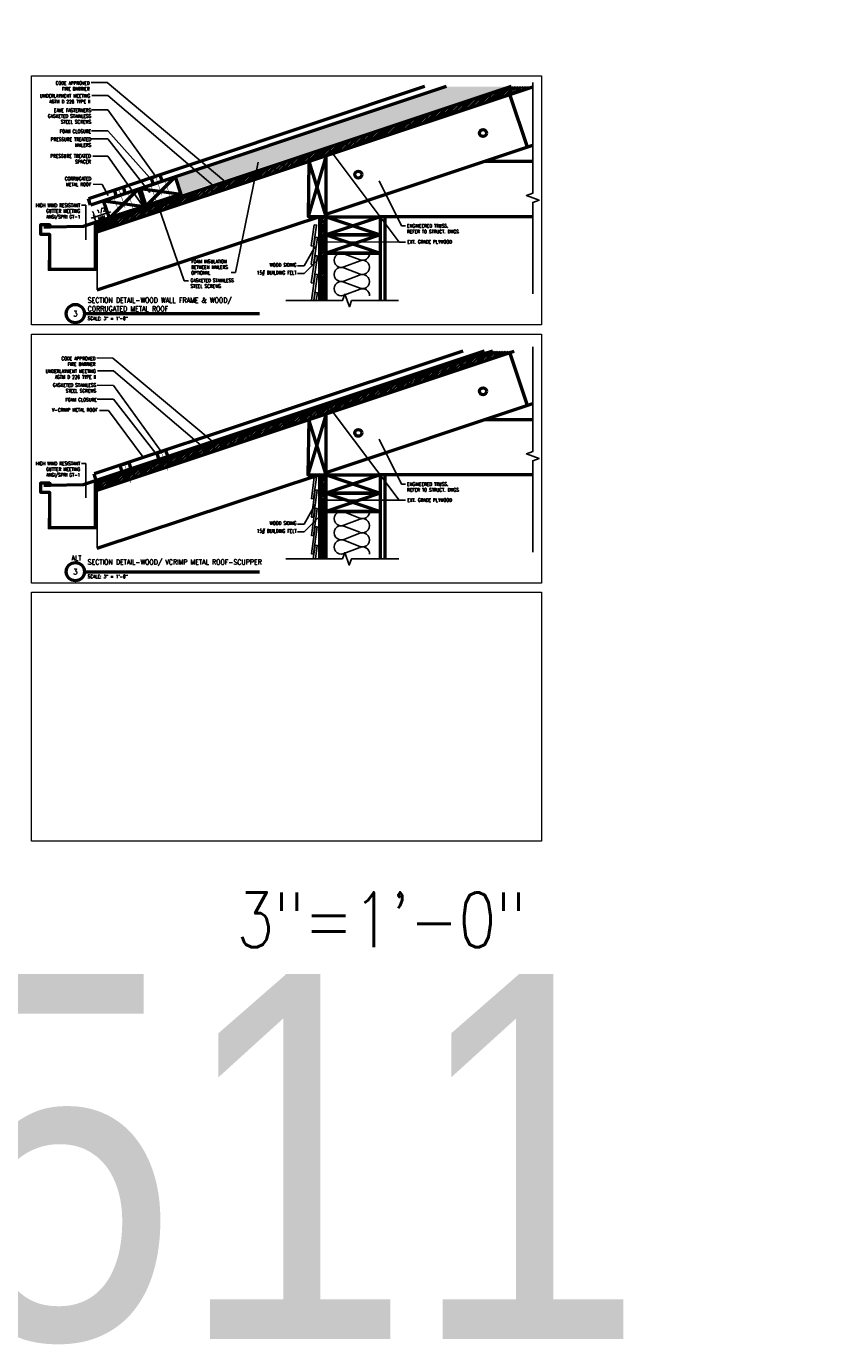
# Model space of a CAD drawing. Header units: inches. Extents: x -3803 to 34213, y -3756 to 4522.
# Tile 64 of 65: x 32812 to 32900, y 3425 to 3570. Entities that reach past the tile are written whole.
import ezdxf
from ezdxf.xclip import XClip

# ---------------------------------------------------------------- set-up
doc = ezdxf.new("R2010")
doc.units = ezdxf.units.IN
doc.header["$LTSCALE"] = 0.011
doc.header["$MEASUREMENT"] = 0
doc.header["$XCLIPFRAME"] = 0
doc.header["$PDMODE"] = 1
doc.layers.get('0').update_dxf_attribs({"linetype": 'CONTINUOUS'})
doc.layers.get('Defpoints').update_dxf_attribs({"linetype": 'CONTINUOUS'})
for name, color, linetype in [('A-elev-5', 5, 'CONTINUOUS'), ('A-elev-8', 8, 'CONTINUOUS'), ('Fasteners', 9, 'CONTINUOUS'), ('Flashing', 5, 'CONTINUOUS'), ('Hatch', 254, 'CONTINUOUS'), ('Object', 7, 'CONTINUOUS'), ('TEXT', 2, 'CONTINUOUS')]:
    doc.layers.add(name, color=color, linetype=linetype)
for name, color, linetype, lineweight in [('A-STAIRS', 3, 'CONTINUOUS', 0), ('A-STRC-IDEN-48', 144, 'CONTINUOUS', 50), ('DIM', 4, 'CONTINUOUS', 13), ('G-HATCH', 8, 'CONTINUOUS', 25), ('G-NOTE', 134, 'CONTINUOUS', 18), ('G-PEN0', 174, 'CONTINUOUS', 13), ('G-PEN2', 8, 'CONTINUOUS', 25), ('G-PEN3', 2, 'CONTINUOUS', 35), ('G-PEN4', 4, 'CONTINUOUS', 50), ('Panels', 6, 'CONTINUOUS', 50)]:
    doc.layers.add(name, color=color, linetype=linetype, lineweight=lineweight)
doc.layers.add('MS_NONPLOT', color=7, linetype='CONTINUOUS', lineweight=0, plot=False)
doc.styles.add('ROM_SML_004', font='ROMANS.shx', dxfattribs={"width": 0.8, "height": 0.375})
doc.styles.add('ROMANS', font='romans.shx')
doc.styles.add('ROMANS-LRG', font='romans.shx', dxfattribs={"width": 0.75, "height": 0.1875})
doc.styles.add('ROMANS_SML_012', font='ROMANS.shx', dxfattribs={"width": 0.8, "height": 1.125})
doc.dimstyles.new('DIM_004', dxfattribs={"dimscale": 4, "dimtxt": 0.09375, "dimasz": 0.09375, "dimexe": 0.125, "dimexo": 0.09375, "dimgap": 0.03125, "dimtad": 1, "dimdec": 4, "dimrnd": 0.0625, "dimzin": 15, "dimdsep": 46, "dimlunit": 4, "dimtxsty": 'ROMANS', "dimblk1": 'ARCHTICK', "dimblk2": 'ARCHTICK', "dimsah": 1, "dimcen": 0.0625, "dimdle": 0.09375, "dimclrd": 256, "dimclre": 256, "dimclrt": 134, "dimadec": 0, "dimazin": 0, "dimtfac": 1, "dimtdec": 4, "dimtix": 1, "dimtmove": 2, "dimatfit": 3, "dimldrblk": 'ARCHTICK', "dimfxl": 1, "dimtvp": 1.2, "dimfrac": 2, "dimtolj": 1, "dimtzin": 15, "dimarcsym": 0})
doc.dimstyles.new('DIM_004 Leader', dxfattribs={"dimscale": 4, "dimtxt": 0.09375, "dimasz": 0.09375, "dimexe": 0.125, "dimexo": 0.09375, "dimgap": 0.03125, "dimtad": 0, "dimjust": 2, "dimdec": 4, "dimrnd": 0.0625, "dimzin": 15, "dimdsep": 46, "dimlunit": 4, "dimtxsty": 'ROMANS', "dimcen": 0.0625, "dimdle": 0.09375, "dimclrd": 256, "dimclre": 256, "dimclrt": 256, "dimadec": 0, "dimazin": 0, "dimtfac": 1, "dimtdec": 4, "dimtix": 1, "dimtmove": 2, "dimatfit": 3, "dimfxl": 1, "dimtvp": 1.2, "dimfrac": 2, "dimtolj": 1, "dimtzin": 15, "dimarcsym": 0})

# ---------------------------------------------------------------- blocks, each defined once
blk = doc.blocks.new('WOOD ROOF SECTION CUT 1')
at = {"layer": 'A-STAIRS', "ltscale": 10, "true_color": 0xc7c8ca}
h = blk.add_hatch(dxfattribs=at)
h.set_pattern_fill('ANSI31', color=9)
h.set_pattern_definition([(45, (-29769.1231, -3788.30889), (-0.08838834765, 0.08838834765), [])])
h.paths.add_polyline_path([(27.59, 16.87), (27.59, 17.67), (-28.03, -0.87), (-28.02, -1.66)])
at = {"layer": 'Hatch', "ltscale": 10, "true_color": 0xc7c8ca}
h = blk.add_hatch(dxfattribs=at)
h.set_pattern_fill('AR-SAND', color=9, scale=0.5)
h.paths.add_polyline_path([(-19.49, 4.35), (27.59, 20.04), (27.59, 17.88), (-18.85, 2.45)])
at = {"color": 3, "ltscale": 10}
for p, q in [((-28.03, -0.87), (27.59, 17.67)), ((-2.63, 6.8), (27.59, 16.87))]:
    blk.add_line(p, q, dxfattribs=at)
at = {"layer": 'DIM', "ltscale": 10}
blk.add_line((-28.03, -8), (-28.03, -1.66), dxfattribs=at)
at = {"layer": 'Fasteners', "const_width": 0.04}
for points in [[(-33.3, -0.77), (-33.48, -0.77), (-33.66, -0.77)], [(-33.3, -1.27), (-33.66, -1.27)], [(-33.48, -1.27), (-33.48, -0.77)]]:
    blk.add_lwpolyline(points, dxfattribs=at)
at = {"layer": 'G-PEN3', "const_width": 0.0239}
for points in [[(-22.11, 1.31), (27.59, 17.88)], [(-28.21, -0.82), (-0.04, 8.58)]]:
    blk.add_lwpolyline(points, dxfattribs=at)
at = {"layer": 'G-PEN4', "ltscale": 10}
for p, q in [((19.07, 7.6), (17.14, 13.39)), ((-2.95, 0.27), (27.59, 10.47)), ((-2.95, 6.7), (-4.95, 0.03)), ((-2.95, 0.03), (-4.84, 6.07)), ((27.59, 6.03), (14.31, 6.03)), ((-19.49, 4.35), (-22.65, 1.18)), ((-23.52, 3), (-26.68, -0.16)), ((-23.28, 3.08), (-18.85, 2.45)), ((-27.31, 1.74), (-22.89, 1.12)), ((-28.03, -8), (-3.64, 0.03)), ((2.95, 0), (-2.95, -2)), ((-2.95, 0), (2.95, -2)), ((2.95, 0.03), (27.59, 0.03)), ((2.95, -2), (-2.95, -4)), ((-2.95, -2), (2.95, -4))]:
    blk.add_line(p, q, dxfattribs=at)
for points in [[(27.59, 16.87), (27.59, 17.67), (-28.03, -0.87), (-28.02, -1.66), (27.59, 16.87)], [(-23.28, 3.08), (-19.49, 4.35), (-18.85, 2.45)]]:
    blk.add_lwpolyline(points, dxfattribs=at)
at = {"layer": 'G-PEN4', "ltscale": 10, "flags": 128}
blk.add_lwpolyline([(-2.95, 0.03), (-2.95, 6.7), (-4.85, 6.06), (-4.95, 0.03)], close=True, dxfattribs=at)
at = {"layer": 'G-PEN4', "ltscale": 10}
for points in [[(-23.28, 3.08), (-19.49, 4.35), (-18.85, 2.45), (-22.65, 1.18)], [(-22.1, 4.27), (-21.15, 4.58), (-20.91, 3.87), (-21.86, 3.56)], [(-27.31, 1.74), (-23.52, 3), (-22.89, 1.1), (-26.68, -0.16)], [(-26.13, 2.92), (-25.18, 3.24), (-24.94, 2.53), (-25.89, 2.21)], [(-2.95, 0), (2.95, 0), (2.95, -2), (-2.95, -2)], [(-2.95, -2), (2.95, -2), (2.95, -4), (-2.95, -4)]]:
    blk.add_lwpolyline(points, close=True, dxfattribs=at)
for centre in [(14.2, 9.16), (0.55, 4.61)]:
    blk.add_circle(centre, 0.375, dxfattribs=at)
at = {"layer": 'Panels'}
for p, q in [((27.59, 20.83), (-28.97, 1.97)), ((27.59, 20.04), (-28.74, 1.26)), ((-28.74, 1.26), (-28.97, 1.97))]:
    blk.add_line(p, q, dxfattribs=at)
for points in [[(-18.92, 2.44), (-29.56, -1.08), (-33.14, -1.16), (-33.85, -1.16)], [(-33.21, -1.9), (-33.21, -5.75), (-28.21, -5.75), (-28.21, -0.82), (-28.21, -0.82)]]:
    blk.add_lwpolyline(points, dxfattribs=at)
blk.add_lwpolyline([(-33.83, -1.02), (-33.21, -1.02, 0.86034), (-33.21, -0.9), (-34.21, -0.9), (-34.21, -1.9), (-33.21, -1.9), (-33.21, -2.71)], format="xyb", dxfattribs=at)
blk = doc.blocks.new('scheme 04')
at = {"layer": 'A-STAIRS', "ltscale": 10, "true_color": 0xc7c8ca}
h = blk.add_hatch(dxfattribs=at)
h.set_pattern_fill('ANSI31', color=9)
h.set_pattern_definition([(45, (-30004.55113, -3730.3617), (-0.08838834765, 0.08838834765), [])])
h.paths.add_polyline_path([(-253.23, -60.03), (-252.48, -60.03), (-252.51, 35.98), (-253.23, 36)])
at = {"layer": 'G-PEN0'}
h = blk.add_hatch(dxfattribs=at)
h.set_pattern_fill('AR-CONC', color=256, scale=0.75, style=0)
h.set_pattern_definition([(50, (-30029.301, -3748.3325), (5.3794514, -0.470641), [0.5625, -6.1875]), (355, (-30029.301, -3748.3325), (-1.040635, 5.641441), [0.45, -4.95]), (100.451444, (-30028.853, -3748.3717), (4.33881635, 5.1707999), [0.4780514, -5.2585658]), (46.1842, (-30029.301, -3746.8325), (8.00431, -1.2413946), [0.84375, -9.28125]), (96.635635, (-30028.634, -3746.936), (7.0099646, 7.3058895), [0.7170776, -7.8878532]), (351.184164, (-30029.301, -3746.8325), (7.0099646, 7.3058895), [0.675, -7.425]), (21, (-30028.551, -3747.2075), (4.4768029, -3.0196417), [0.5625, -6.1875]), (326, (-30028.551, -3747.2075), (1.824865, 5.4386253), [0.45, -4.95]), (71.451445, (-30028.178, -3747.459), (6.3016678, 2.41898365), [0.4780514, -5.2585658]), (37.5, (-30029.3011, -3748.3325), (0.09119891, 2.4967039), [0, -4.89, 0, -5.025, 0, -4.96875]), (7.5, (-30029.3011, -3748.3325), (1.97302153, 2.95808784), [0, -2.865, 0, -4.7775, 0, -1.89375]), (327.5, (-30030.9736, -3748.3325), (4.00366827, -0.16916154), [0, -1.875, 0, -5.85, 0, -7.7625]), (317.5, (-30031.7236, -3748.3325), (4.37389627, 0.75078737), [0, -2.4375, 0, -3.885, 0, -5.5125])])
h.paths.add_polyline_path([(-381.73, 36), (-381.73, 30), (-364.43, 30), (-364.43, 36)])
at = {"layer": 'A-elev-5', "ltscale": 10}
for p, q in [((-381.73, 36), (-364.43, 36)), ((-381.73, 30), (-364.43, 30))]:
    blk.add_line(p, q, dxfattribs=at)
at = {"layer": 'Flashing', "const_width": 0.0239}
for points in [[(-383.67, 36.12), (-364.4, 36.12)], [(-253.36, 36), (-253.36, -60.03)]]:
    blk.add_lwpolyline(points, dxfattribs=at)
at = {"layer": 'G-PEN2'}
for points in [[(-253.8, 35.07), (-254.12, 32.77), (-253.87, 32.74), (-253.55, 35.06)], [(-253.71, 33.72), (-254.12, 30.75), (-253.87, 30.72), (-253.46, 33.7)], [(-253.71, 31.7), (-254.12, 28.74), (-253.87, 28.7), (-253.46, 31.68)], [(-253.71, 29.68), (-254.12, 26.72), (-253.87, 26.68), (-253.46, 29.66)], [(-253.71, 27.66), (-254.12, 24.7), (-253.87, 24.67), (-253.46, 27.65)]]:
    blk.add_lwpolyline(points, close=True, dxfattribs=at)
at = {"layer": 'G-PEN4', "ltscale": 10}
for p, q in [((-253.23, 36), (-253.23, -60.03)), ((-246.09, 35.97), (-246.09, -60.05))]:
    blk.add_line(p, q, dxfattribs=at)
blk.add_lwpolyline([(-252.48, -60.03), (-252.48, 31.97), (-246.58, 31.97), (-246.58, -60.03)], dxfattribs=at)
blk.add_blockref('WOOD ROOF SECTION CUT 1', (-249.53, 35.97))
blk = doc.blocks.new('_ArchTick')
at = {"color": 0, "linetype": 'ByBlock', "const_width": 0.15}
blk.add_lwpolyline([(-0.5, -0.5), (0.5, 0.5)], dxfattribs=at)
blk = doc.blocks.new('*D174')
at = {"layer": 'Defpoints', "color": 0, "ltscale": 10, "transparency": 16777216}
for p in [(-40.64, 13.33), (-39.22, 13.8), (-39, 13.14)]:
    blk.add_point(p, dxfattribs=at)
at = {"layer": 'DIM', "lineweight": -2, "ltscale": 10, "transparency": 16777216}
for p, q in [((-40.42, 12.67), (-39, 13.14)), ((-39.1, 13.44), (-38.84, 12.67)), ((-39, 13.14), (-38.64, 13.26)), ((-40.42, 12.67), (-40.78, 12.55)), ((-40.52, 12.97), (-40.26, 12.19))]:
    blk.add_line(p, q, dxfattribs=at)
at = {"layer": 'DIM', "lineweight": -2, "ltscale": 10, "transparency": 16777216, "xscale": 0.375, "yscale": 0.375, "zscale": 0.375}
for p, rotation in [((-39, 13.14), 198.4349488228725), ((-40.42, 12.67), 18.43494882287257)]:
    blk.add_blockref('_ArchTick', p, dxfattribs=dict(at, rotation=rotation))
at = {"layer": 'DIM', "color": 134, "ltscale": 10, "transparency": 16777216, "insert": (-39.84, 13.3), "char_height": 0.375, "attachment_point": 5, "rotation": 18.4349, "style": 'ROMANS'}
blk.add_mtext('\\A1;1 1/2"', dxfattribs=at)
blk = doc.blocks.new('O')
ref = blk.add_blockref('scheme 04', (371.26, -21.1))
XClip(ref).set_block_clipping_path([(-395.2683086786, 26.8266464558), (-376.5909358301, 43.1458848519)])
blk = doc.blocks.new('2_12_ins')
for p, q in [((-0.678, 2.532), (-1.822, 2.967)), ((-0.678, 2.467), (-1.822, 2.032)), ((-0.678, 1.532), (-1.822, 1.967)), ((-0.678, 1.532), (-1.822, 1.967)), ((-0.678, 1.467), (-1.822, 1.032)), ((-0.678, 1.467), (-1.822, 1.032)), ((-0.678, 0.533), (-1.822, 0.967)), ((-0.678, 0.467), (-1.822, 0.033))]:
    blk.add_line(p, q)
for centre, start, end in [((-2, 2.5), 69.20394, 290.79606), ((-0.5, 3), 249.20394, 359.99327), ((-2, 1.5), 69.20394, 290.79606), ((-2, 1.5), 69.20394, 290.79606), ((-0.5, 2), 250.40449, 110.79606), ((-2, 0.5), 69.20394, 290.79606), ((-0.5, 1), 249.20394, 109.59551), ((-0.5, 0), 0.00673, 110.79606)]:
    blk.add_arc(centre, 0.5, start, end)
blk = doc.blocks.new('N')
at = {"ltscale": 10}
blk.add_line((-12.15743, 21.29879), (-12.12125, 21.19023), dxfattribs=at)
for points in [[(-40.14623, 4.71755), (-40.14623, 11.84857)], [(-40.33399, 6.97451), (-45.33399, 6.97528), (-45.33399, 8.89906)]]:
    blk.add_lwpolyline(points, dxfattribs=at)
at = {"layer": 'A-elev-8', "ltscale": 10}
blk.add_line((-45.33399, 7.97449), (-45.45899, 7.97449), dxfattribs=at)
blk.add_lwpolyline([(-40.14621, 6.84949), (-45.45899, 6.8503), (-45.45899, 7.97449)], dxfattribs=at)
at = {"layer": 'G-PEN3', "ltscale": 10, "const_width": 0.05}
for points in [[(-37.6778, 15.90654), (-37.91497, 15.82748)], [(-37.79638, 15.86701), (-37.08245, 13.72522)], [(-34.17211, 16.25594), (-34.40928, 16.17688)], [(-34.29069, 16.21641), (-33.22973, 13.17262)], [(-33.6459, 17.25051), (-33.88307, 17.17145)], [(-33.6459, 17.25051), (-33.88307, 17.17145)], [(-33.76448, 17.21098), (-33.05055, 15.06919)], [(-32.84943, 16.69683), (-32.61226, 16.77589)], [(-32.84943, 16.69683), (-32.61226, 16.77589)], [(-32.73084, 16.73636), (-31.75334, 13.66475)], [(-45.94628, 11.56309), (-41.68052, 11.64072), (-31.04079, 15.16134)], [(-38.20401, 14.91197), (-38.44118, 14.83291)], [(-38.20401, 14.91197), (-38.44118, 14.83291)], [(-38.3226, 14.87244), (-37.26164, 11.82865)], [(-36.88133, 15.35286), (-36.64416, 15.43192)], [(-36.76275, 15.39239), (-35.78524, 12.32078)]]:
    blk.add_lwpolyline(points, dxfattribs=at)
blk.add_lwpolyline([(-40.3332, 11.97022), (-40.33399, 6.97449), (-45.33399, 6.97528), (-45.33399, 10.82364), (-46.33399, 10.82364), (-46.33399, 11.82364), (-45.33399, 11.82364, -1), (-45.33399, 11.69864), (-45.94628, 11.69864)], format="xyb", dxfattribs=at)
at = {"layer": 'Object', "linetype": 'Continuous'}
for points in [[(7.5171, 4.272), (7.5171, 14.27723), (8.20397, 14.52723), (6.83024, 15.02723), (7.5171, 15.27723), (7.5171, 27.42113)], [(-19.49809, 3.54338), (-13.29721, 3.54338), (-13.04721, 4.23025), (-12.54721, 2.85651), (-12.29721, 3.54338), (-7.15594, 3.54338)]]:
    blk.add_lwpolyline(points, dxfattribs=at)
ref = blk.add_blockref('scheme 04', (237.41204, -23.25202))
XClip(ref).set_block_clipping_path([(-284.4788532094, 26.8194975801), (-229.8949382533, 50.2027107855)])
at = {"layer": 'G-NOTE', "char_height": 0.375, "attachment_point": 3, "style": 'ROM_SML_004'}
for s, width, insert in [('CODE APPROVED\\PFIRE BARRIER', 7.8244588, (-40.95577, 27.52999)), ('UNDERLAYMENT MEETING\\PASTM D 226 TYPE II', 7.8244588, (-40.89836, 26.1301)), ('\\A1;EAVE FASTERNERS\\PGASKETED{\\A0; STAINLESS STEEL SCREWS}', 5.8915306, (-40.78987, 24.54295)), ('FOAM CLOSURE', 5.8915306, (-40.78987, 22.24881)), (' PRESSURE TREATED NAILERS', 5.8915306, (-40.78987, 21.36979)), ('\\A1;PRESSURE TREATED\\PSPACER', 7.8244588, (-40.82789, 19.55077)), ('HIGH WIND RESISTANT GUTTER MEETING ANSI/SPRI GT-1', 5.8915306, (-41.98866, 14.15347)), ('\\pxql;ENGINEERED TRUSS.\\PREFER TO STRUCT. DWGS', 5.8915306, (-0.34316, 11.89982)), ('EXT. GRADE PLYWOOD', 5.8915306, (-1.32021, 10.16082)), ('\\pxql;FOAM INSULATION BETWEEN NAILERS OPTIONAL', 5.8915306, (-23.95689, 8.00793)), ('WOOD SIDING', 5.8915306, (-18.33311, 7.62705)), ('\\pxql;GASKETED STAINLESS STEEL SCREWS', 5.8915306, (-24.02292, 5.93105)), ('15# BUILDING FELT', 5.8915306, (-18.33311, 6.77845))]:
    blk.add_mtext_dynamic_manual_height_columns(s, width=width, gutter_width=1.875, heights=[0], dxfattribs=dict(at, insert=insert))
at = {"layer": 'G-NOTE', "insert": (-39.35424, 12.90337), "char_height": 0.375, "attachment_point": 3, "rotation": 19.1158991, "style": 'ROM_SML_004'}
blk.add_mtext_dynamic_manual_height_columns('MIN', width=5.8915306, gutter_width=1.875, heights=[0], dxfattribs=at)
at = {"layer": 'DIM', "ltscale": 10}
dim = blk.add_aligned_dim(p1=(-40.63867, 13.32591), p2=(-39.21565, 13.80025), distance=-0.69275, dimstyle='DIM_004', dxfattribs=at)
dim.commit()
dim.dimension.update_dxf_attribs({"geometry": '*D174', "text_midpoint": (-39.83798, 13.29552)})
at = {"layer": 'G-NOTE'}
for points in [[(-26.2791, 16.6975), (-39.02405, 27.39119), (-40.78526, 27.39926)], [(-27.42801, 16.13989), (-38.96664, 25.99129), (-40.72785, 25.99937)], [(-33.74262, 17.14539), (-38.98317, 24.4022), (-40.74438, 24.41028)], [(-34.08962, 16.63443), (-38.98317, 22.10806), (-40.74438, 22.11613)], [(-34.36048, 15.35648), (-38.98317, 21.22903), (-40.74438, 21.23711)], [(-35.00229, 13.67364), (-38.981, 19.35657), (-40.59013, 19.35657)], [(-14.53486, 19.848), (-7.09267, 9.94457), (-6.39056, 9.94457)], [(-22.53158, 18.67108), (-24.99084, 6.61501), (-25.487, 6.61501)], [(-9.28706, 16.64045), (-6.8412, 11.71797), (-6.39047, 11.71797)], [(-41.37013, 10.19234), (-41.37208, 13.98881), (-41.85045, 13.98881)], [(-33.39863, 13.71534), (-30.6201, 5.69803), (-30.12394, 5.69803)], [(-16.28669, 9.47452), (-17.48663, 7.34316), (-18.20016, 7.34316)], [(-15.27983, 9.95673), (-7.09267, 9.94457), (-6.39056, 9.94457)], [(-15.96197, 8.02938), (-17.48663, 6.49456), (-18.20016, 6.49456)]]:
    blk.add_leader(points, dimstyle='DIM_004 Leader', override={"dimgap": 0.03125, "dimtad": 0}, dxfattribs=at)
blk = doc.blocks.new('1D')
at = {"layer": 'A-STAIRS', "ltscale": 10, "true_color": 0xc7c8ca}
h = blk.add_hatch(dxfattribs=at)
h.set_pattern_fill('ANSI31', color=9)
h.set_pattern_definition([(45, (-29789.71284, -3776.47444), (-0.08838834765, 0.08838834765), [])])
h.paths.add_polyline_path([(-3, 25.38), (-5.37, 25.38), (-48.61, 10.96), (-48.61, 10.17)])
h = blk.add_hatch(dxfattribs=at)
h.set_pattern_fill('ANSI31', color=9)
h.set_pattern_definition([(45, (-29775.60763, -3754.49957), (-0.08838834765, 0.08838834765), [])])
h.paths.add_polyline_path([(-24.29, 2.66), (-23.56, 2.66), (-23.57, 11.84), (-24.29, 11.86)])
at = {"color": 3, "ltscale": 10}
for p, q in [((-48.61, 10.96), (-5.37, 25.38)), ((-23.22, 18.64), (-3, 25.38))]:
    blk.add_line(p, q, dxfattribs=at)
at = {"ltscale": 10}
blk.add_line((-20.63, 20.41), (-20.59, 20.3), dxfattribs=at)
for points in [[(-48.61, 3.83), (-48.61, 10.96)], [(-48.8, 6.09), (-53.8, 6.09), (-53.8, 8.01)]]:
    blk.add_lwpolyline(points, dxfattribs=at)
at = {"layer": 'A-elev-8', "ltscale": 10}
blk.add_line((-53.8, 7.09), (-53.93, 7.09), dxfattribs=at)
blk.add_lwpolyline([(-48.61, 5.96), (-53.93, 5.96), (-53.93, 7.09)], dxfattribs=at)
at = {"layer": 'DIM', "ltscale": 10}
blk.add_line((-48.61, 3.83), (-48.61, 10.17), dxfattribs=at)
at = {"layer": 'Fasteners', "const_width": 0.04}
for points in [[(-53.89, 11.06), (-54.07, 11.06), (-54.25, 11.06)], [(-53.89, 10.56), (-54.25, 10.56)], [(-54.07, 10.56), (-54.07, 11.06)]]:
    blk.add_lwpolyline(points, dxfattribs=at)
at = {"layer": 'Flashing', "const_width": 0.0239}
blk.add_lwpolyline([(-24.42, 11.86), (-24.42, 2.66)], dxfattribs=at)
at = {"layer": 'G-PEN2'}
for points in [[(-24.86, 11.55), (-25.17, 9.25), (-24.92, 9.22), (-24.61, 11.54)], [(-24.77, 10.2), (-25.17, 7.23), (-24.92, 7.2), (-24.52, 10.18)], [(-24.77, 8.18), (-25.17, 5.21), (-24.92, 5.18), (-24.52, 8.16)], [(-24.77, 6.16), (-25.17, 3.2), (-24.92, 3.16), (-24.52, 6.14)]]:
    blk.add_lwpolyline(points, close=True, dxfattribs=at)
blk.add_lwpolyline([(-24.72, 2.66), (-24.52, 4.12), (-24.77, 4.14), (-24.97, 2.66)], dxfattribs=at)
at = {"layer": 'G-PEN3', "const_width": 0.0239}
for points in [[(-42.7, 13.14), (-6.02, 25.38)], [(-48.8, 11.02), (-20.63, 20.41)]]:
    blk.add_lwpolyline(points, dxfattribs=at)
at = {"layer": 'G-PEN3', "ltscale": 10, "const_width": 0.05}
for points in [[(-41.49, 14.49), (-41.73, 14.41)], [(-41.49, 14.49), (-41.73, 14.41)], [(-41.61, 14.45), (-40.9, 12.31)], [(-54.41, 10.68), (-50.15, 10.75), (-39.51, 14.28)], [(-45.53, 13.15), (-45.76, 13.07)], [(-45.65, 13.11), (-44.93, 10.97)]]:
    blk.add_lwpolyline(points, dxfattribs=at)
blk.add_lwpolyline([(-48.8, 11.08), (-48.8, 6.09), (-53.8, 6.09), (-53.8, 9.94), (-54.8, 9.94), (-54.8, 10.94), (-53.8, 10.94, -1), (-53.8, 10.81), (-54.41, 10.81)], format="xyb", dxfattribs=at)
at = {"layer": 'G-PEN4', "ltscale": 10}
for p, q in [((-1.52, 19.44), (-3.45, 25.23)), ((-23.54, 12.1), (-0.95, 19.65)), ((-23.54, 18.53), (-25.54, 11.86)), ((-23.54, 11.86), (-25.43, 17.9)), ((-0.95, 17.87), (-6.28, 17.87)), ((-48.61, 3.83), (-24.23, 11.87)), ((-24.29, 11.86), (-24.29, 2.66)), ((-17.64, 11.83), (-23.54, 9.83)), ((-23.54, 11.83), (-17.64, 9.83)), ((-17.64, 11.87), (-0.95, 11.87)), ((-17.14, 11.83), (-17.14, 2.66)), ((-17.64, 9.83), (-23.54, 7.83)), ((-23.54, 9.83), (-17.64, 7.83))]:
    blk.add_line(p, q, dxfattribs=at)
for points in [[(-5.37, 25.38), (-48.61, 10.96), (-48.61, 10.17), (-3, 25.38)], [(-23.54, 2.66), (-23.54, 7.83), (-17.64, 7.83), (-17.64, 2.66)]]:
    blk.add_lwpolyline(points, dxfattribs=at)
at = {"layer": 'G-PEN4', "ltscale": 10, "flags": 128}
blk.add_lwpolyline([(-23.54, 11.86), (-23.54, 18.53), (-25.44, 17.9), (-25.54, 11.86)], close=True, dxfattribs=at)
at = {"layer": 'G-PEN4', "ltscale": 10}
for points in [[(-42.07, 14.23), (-41.12, 14.55), (-40.88, 13.83), (-41.83, 13.52)], [(-46.1, 12.89), (-45.15, 13.2), (-44.91, 12.49), (-45.86, 12.17)], [(-23.54, 11.83), (-17.64, 11.83), (-17.64, 9.83), (-23.54, 9.83)], [(-23.54, 9.83), (-17.64, 9.83), (-17.64, 7.83), (-23.54, 7.83)]]:
    blk.add_lwpolyline(points, close=True, dxfattribs=at)
for centre in [(-6.39, 20.99), (-20.04, 16.44)]:
    blk.add_circle(centre, 0.375, dxfattribs=at)
at = {"layer": 'Object', "linetype": 'Continuous'}
for points in [[(-0.95, 3.39), (-0.95, 13.39), (-0.26, 13.64), (-1.64, 14.14), (-0.95, 14.39), (-0.95, 25.86)], [(-27.97, 2.66), (-21.77, 2.66), (-21.52, 3.34), (-21.02, 1.97), (-20.77, 2.66), (-15.62, 2.66)]]:
    blk.add_lwpolyline(points, dxfattribs=at)
at = {"layer": 'Panels'}
for p, q in [((-8.62, 25.38), (-48.94, 11.94)), ((-6.25, 25.38), (-48.71, 11.23)), ((-48.71, 11.23), (-48.94, 11.94))]:
    blk.add_line(p, q, dxfattribs=at)
for points in [[(-39.51, 14.28), (-50.15, 10.75), (-53.73, 10.68), (-54.43, 10.68)], [(-53.8, 9.94), (-53.8, 6.09), (-48.8, 6.09), (-48.8, 11.02), (-48.8, 11.02)]]:
    blk.add_lwpolyline(points, dxfattribs=at)
blk.add_lwpolyline([(-54.41, 10.81), (-53.8, 10.81, 0.86034), (-53.8, 10.94), (-54.8, 10.94), (-54.8, 9.94), (-53.8, 9.94), (-53.8, 9.12)], format="xyb", dxfattribs=at)
at = {"layer": 'G-HATCH', "xscale": 1.550123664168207, "yscale": 1.550123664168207, "zscale": 1.550123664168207}
blk.add_blockref('2_12_ins', (-18.8, 3.18), dxfattribs=at)
at = {"layer": 'G-NOTE', "char_height": 0.375, "attachment_point": 3, "style": 'ROM_SML_004'}
for s, width, insert in [('CODE APPROVED\\PFIRE BARRIER', 7.8245, (-48.8, 24.77)), ('UNDERLAYMENT MEETING\\PASTM D 226 TYPE II', 7.8245, (-48.75, 23.37)), ('GASKETED STAINLESS STEEL SCREWS', 5.8915, (-48.72, 21.86)), ('FOAM CLOSURE', 5.8915, (-48.64, 20.25)), ('V-CRIMP METAL ROOF', 5.8915, (-48.56, 19.14)), ('HIGH WIND RESISTANT GUTTER MEETING ANSI/SPRI GT-1', 5.8915, (-50.46, 13.27)), ('\\pxql;ENGINEERED TRUSS.\\PREFER TO STRUCT. DWGS', 5.8915, (-8.81, 11.01)), ('EXT. GRADE PLYWOOD', 5.8915, (-9.79, 9.27)), ('15# BUILDING FELT', 5.8915, (-26.8, 5.89)), ('WOOD SIDING', 5.8915, (-26.8, 6.74))]:
    blk.add_mtext_dynamic_manual_height_columns(s, width=width, gutter_width=1.88, heights=[0], dxfattribs=dict(at, insert=insert))
at = {"layer": 'G-NOTE'}
for points in [[(-35.81, 15.35), (-46.87, 24.63), (-48.63, 24.64)], [(-36.98, 14.84), (-46.82, 23.23), (-48.58, 23.24)], [(-41.59, 14.39), (-46.83, 21.64), (-48.59, 21.65)], [(-41.94, 13.85), (-46.83, 20.11), (-48.59, 20.12)], [(-43.57, 13.78), (-47.36, 18.88), (-48.35, 18.89)], [(-23, 18.96), (-15.56, 9.06), (-14.86, 9.06)], [(-17.76, 15.75), (-15.31, 10.83), (-14.86, 10.83)], [(-49.84, 9.31), (-49.84, 13.1), (-50.32, 13.1)], [(-23.75, 9.07), (-15.56, 9.06), (-14.86, 9.06)], [(-24.76, 8.59), (-25.96, 6.46), (-26.67, 6.46)], [(-24.43, 7.14), (-25.96, 5.61), (-26.67, 5.61)]]:
    blk.add_leader(points, dimstyle='DIM_004 Leader', override={"dimgap": 0.03125, "dimtad": 0}, dxfattribs=at)

msp = doc.modelspace()

# ---------------------------------------------------------------- linework, layer by layer
at = {"ltscale": 10}
msp.add_line((32829.7760431, 3551.5210715), (32829.8093449, 3551.4211661), dxfattribs=at)
at = {"layer": 'A-STRC-IDEN-48'}
for p, q in [((32818.5546335, 3538.3916827), (32837.6923797, 3538.3916827)), ((32818.5546335, 3510.1416827), (32837.6923797, 3510.1416827))]:
    msp.add_line(p, q, dxfattribs=at)
for centre in [(32817.5546335, 3538.3916827), (32817.5546335, 3538.3916827), (32817.5546335, 3510.1416827)]:
    msp.add_circle(centre, 1, dxfattribs=at)
at = {"layer": 'MS_NONPLOT'}
for points in [[(32812.7402079, 3564.4138145), (32868.5402076, 3564.4138145), (32868.5402076, 3537.1480665), (32812.7402079, 3537.1480665)], [(32812.7402079, 3536.1480665), (32868.5402076, 3536.1480665), (32868.5402076, 3508.8980665), (32812.7402079, 3508.8980665)], [(32812.7402079, 3536.1480665), (32868.5402076, 3536.1480665), (32868.5402076, 3508.8980665), (32812.7402079, 3508.8980665)], [(32812.7402079, 3507.8980665), (32868.5402076, 3507.8980665), (32868.5402076, 3480.6480665), (32812.7402079, 3480.6480665)]]:
    msp.add_lwpolyline(points, close=True, dxfattribs=at)

# ---------------------------------------------------------------- block references
for name, p in [('N', (32860.0716699, 3536.2779605)), ('O', (32811.7402083, 3537.1480665)), ('1D', (32868.5402076, 3508.8980665))]:
    msp.add_blockref(name, p)
at = {"layer": 'G-HATCH', "xscale": 1.550123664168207, "yscale": 1.550123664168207, "zscale": 1.550123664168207}
msp.add_blockref('2_12_ins', (32849.7437357, 3540.348332), dxfattribs=at)

# ---------------------------------------------------------------- texts
at = {"layer": 'A-STRC-IDEN-48', "char_height": 0.375, "width": 18.790885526, "attachment_point": 4, "line_spacing_factor": 0.903611, "style": 'ROMANS_SML_012'}
for s, insert in [('\\A1;\\pxsm1;{\\H1.5x;SECTION DETAIL-WOOD WALL FRAME & WOOD/ CORRUGATED METAL ROOF}', (32818.9014942, 3539.386259)), ('\\A1;{\\H1.5x;ALT}', (32817.1316578, 3511.6392441)), ('\\A1;\\pxsm1;{\\H1.5x;SECTION DETAIL-WOOD/ VCRIMP METAL ROOF-SCUPPER}', (32818.9014942, 3511.1072638))]:
    msp.add_mtext(s, dxfattribs=dict(at, insert=insert))
at = {"layer": 'G-NOTE', "insert": (32819.2834003, 3553.3434579), "char_height": 0.375, "attachment_point": 3, "style": 'ROM_SML_004'}
msp.add_mtext_dynamic_manual_height_columns('CORRUGATED\\PMETAL ROOF', width=5.891530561, gutter_width=1.875, heights=[0], dxfattribs=at)
at = {"layer": 'G-NOTE', "line_spacing_factor": 0.903611, "style": 'ROMANS_SML_012'}
for s, insert, char_height, attachment_point in [('\\A1;3', (32817.5546335, 3538.3916827), 0.625, 5), ('\\A1;SCALE: 3" = 1\'-0"', (32818.9014942, 3537.8646134), 0.375, 4), ('\\A1;3', (32817.5546335, 3510.1416827), 0.625, 5), ('\\A1;SCALE: 3" = 1\'-0"', (32818.9014942, 3509.6146134), 0.375, 4)]:
    msp.add_mtext(s, dxfattribs=dict(at, insert=insert, char_height=char_height, attachment_point=attachment_point))
at = {"layer": 'MS_NONPLOT', "style": 'ROMANS-LRG', "width": 0.8}
msp.add_text('3"=1\'-0"', height=6, dxfattribs=at).set_placement((32835.1836905, 3469.035863))
at = {"layer": 'TEXT', "color": 2, "insert": (32762.6114787, 3466.1243874), "char_height": 39.978878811, "width": 1371.580484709, "attachment_point": 1}
msp.add_mtext('{\\fTechnic|b0|i0|c2|p2;a-511 }', dxfattribs=at)

# ---------------------------------------------------------------- leaders
at = {"layer": 'G-NOTE'}
msp.add_leader([(32821.1523886, 3551.3036597), (32820.4794365, 3552.5235874), (32819.4890468, 3552.5397446)], dimstyle='DIM_004 Leader', override={"dimgap": 0.03125, "dimtad": 0}, dxfattribs=at)

doc.saveas('drawing.dxf')
